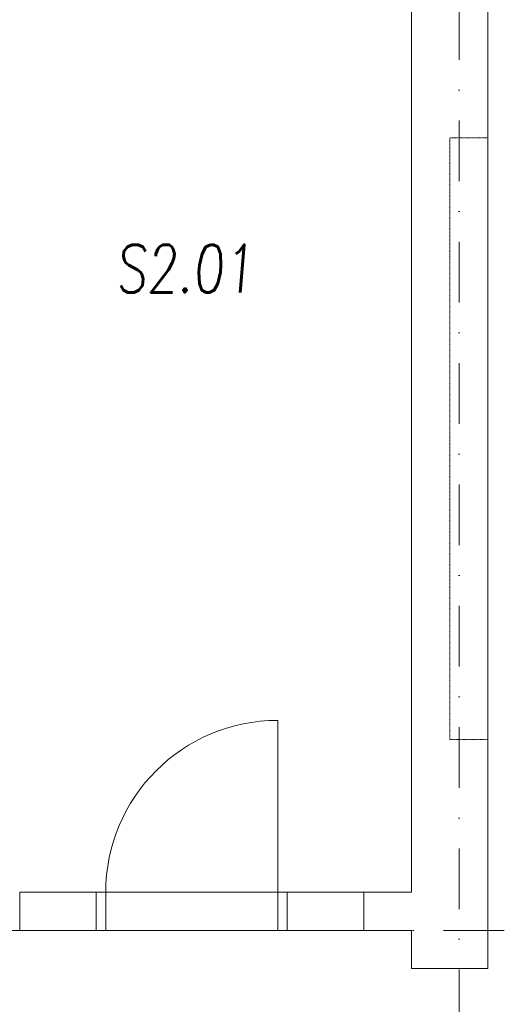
# Model space of a CAD drawing. Header units: millimetres. Extents: x 213386 to 459888, y 74252 to 208052.
# Tile 15 of 256: x 390377 to 392902, y 82745 to 87901. Entities that reach past the tile are written whole.
import ezdxf

# ---------------------------------------------------------------- set-up
doc = ezdxf.new("R2010")
doc.units = ezdxf.units.MM
doc.linetypes.add('ČERCHOVANÁ', pattern=[25.4, 12.7, -6.35, 0, -6.35])
doc.linetypes.add('ČÁRKOVANÁ01-01', pattern=[2, 1, -1])
for name, color, linetype, lineweight in [('CARKOVANA', 255, 'ČÁRKOVANÁ01-01', 0), ('NOVÁ TENKÁ', 255, 'Continuous', 0), ('NOVÁ TLUSTÁ', 255, 'Continuous', 0), ('OSY', 255, 'Continuous', 0), ('POPIS2', 255, 'Continuous', 0), ('ŽB', 255, 'Continuous', 0)]:
    doc.layers.add(name, color=color, linetype=linetype, lineweight=lineweight)
doc.styles.add('CS-ROMANS', font='romans.shx', dxfattribs={"width": 0.75, "oblique": 5})

msp = doc.modelspace()

# ---------------------------------------------------------------- linework, layer by layer
at = {"layer": 'CARKOVANA', "ltscale": 0.05}
msp.add_lwpolyline([(392826.638, 84132.154), (392626.638, 84132.154), (392626.638, 87282.154), (392826.638, 87282.154)], dxfattribs=at)
at = {"layer": 'NOVÁ TENKÁ'}
msp.add_lwpolyline([(391726.638, 83332.154), (391726.638, 84232.154, 0.41421356), (390826.638, 83332.154)], format="xyb", dxfattribs=at)
for points in [[(391776.638, 83332.154), (390776.638, 83332.154)], [(390826.644, 83132.154), (390826.644, 83332.154)], [(391726.638, 83132.154), (391726.638, 83332.154)], [(391776.638, 83132.154), (390776.638, 83132.154)]]:
    msp.add_lwpolyline(points, dxfattribs=at)
at = {"layer": 'NOVÁ TLUSTÁ'}
for p, q in [((390776.638, 83332.154), (390376.638, 83332.154)), ((390776.638, 83207.154), (390776.638, 83332.154)), ((391776.638, 83332.154), (392176.638, 83332.154)), ((390376.638, 83132.154), (390776.638, 83132.154)), ((391776.638, 83132.154), (392176.638, 83132.154))]:
    msp.add_line(p, q, dxfattribs=at)
for points in [[(390776.638, 83132.154), (390776.638, 83332.154)], [(390776.638, 83132.154), (390776.638, 83332.154)], [(391776.638, 83132.154), (391776.638, 83332.154)]]:
    msp.add_lwpolyline(points, dxfattribs=at)
at = {"layer": 'NOVÁ TLUSTÁ', "ltscale": 20}
msp.add_lwpolyline([(390776.638, 83132.154), (390376.638, 83132.154)], dxfattribs=at)
at = {"layer": 'OSY', "linetype": 'ČERCHOVANÁ', "ltscale": 25}
for p, q in [((392676.638, 100709.563), (392676.638, 76457.929)), ((398626.638, 83132.154), (382976.638, 83132.154))]:
    msp.add_line(p, q, dxfattribs=at)
at = {"layer": 'ŽB'}
for p, q in [((390376.638, 83332.154), (390376.638, 83132.154)), ((390376.638, 83332.154), (390376.638, 83132.154)), ((390376.638, 83332.154), (390376.638, 83132.154)), ((392426.638, 83332.154), (392176.638, 83332.154)), ((392176.638, 83332.154), (392176.638, 83132.154)), ((392176.638, 83332.154), (392176.638, 83132.154)), ((387726.638, 83132.154), (390376.638, 83132.154)), ((392426.638, 83132.154), (392176.638, 83132.154))]:
    msp.add_line(p, q, dxfattribs=at)
for points in [[(392826.638, 82932.154), (392826.638, 92932.154)], [(392426.638, 83332.154), (392426.638, 92532.154)], [(392826.638, 82932.154), (392426.638, 82932.154), (392426.638, 83132.154)]]:
    msp.add_lwpolyline(points, dxfattribs=at)

# ---------------------------------------------------------------- texts
at = {"layer": 'POPIS2', "ltscale": 15, "style": 'CS-ROMANS', "oblique": 5, "width": 0.75}
msp.add_text('S2.01', height=250, dxfattribs=at).set_placement((390878.944, 86472.789))

doc.saveas('drawing.dxf')
